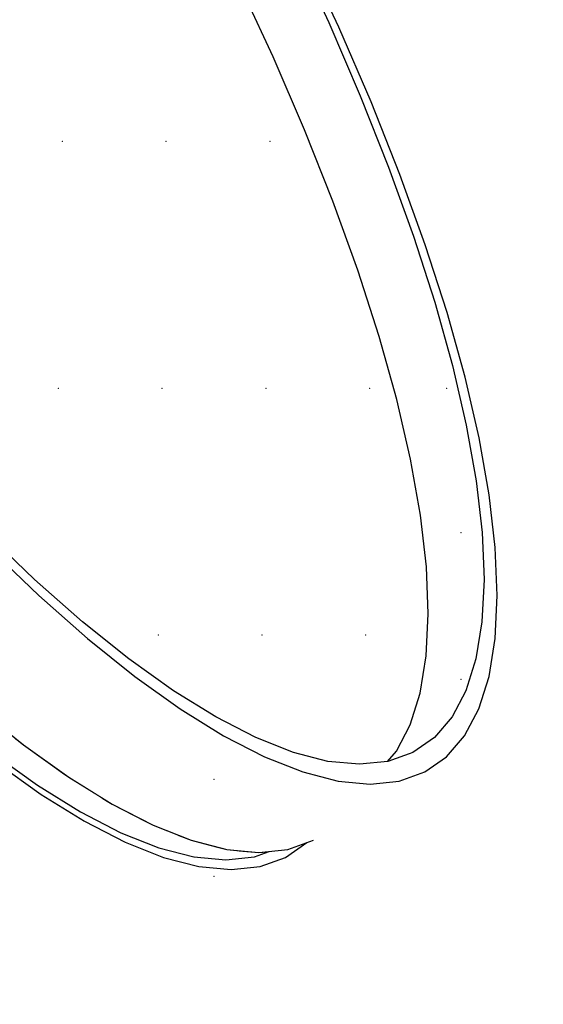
# Model space of a CAD drawing. Header units: millimetres. Extents: x 1798021 to 1815325, y -2500 to 6534.
# Tile 66 of 98: x 1809212 to 1809258, y 5164 to 5250. Entities that reach past the tile are written whole.
import ezdxf

# ---------------------------------------------------------------- set-up
doc = ezdxf.new("R2010")
doc.units = ezdxf.units.MM
doc.header["$MEASUREMENT"] = 0
doc.linetypes.add('Wipeout_Contour', pattern=[1000, 0, -1000])
for name, color, linetype in [('3 - SVĚTLA.3D', 7, 'Continuous'), ('4 - PRVKY ZÁMEČNICKÉ.3D', 7, 'Continuous'), ('4 - STŘEŠNÍ KRYTINA.3D', 7, 'Continuous'), ('Nové_4 - ZDIVO - STĚNY NENOSNÉ.3D', 7, 'Continuous'), ('Nové_Výplně - Povrchové', 7, 'Continuous'), ('Výplně - Povrchové', 7, 'Continuous')]:
    doc.layers.add(name, color=color, linetype=linetype)

# ---------------------------------------------------------------- blocks, each defined once
blk = doc.blocks.new('Řez_7', base_point=(1118812.397, 0))
at = {"color": 254, "linetype": 'Wipeout_Contour', "lineweight": 0, "ltscale": 7229953.461336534}
blk.add_wipeout([(1803497.139, 5177.864), (1803497.083, 5177.771), (1811462.678, 5874.669), (1811462.644, 5874.754)], dxfattribs=at).dxf.layer = 'Výplně - Povrchové'
blk = doc.blocks.new('Řez_20', base_point=(1118812.397, 0))
at = {"color": 254, "linetype": 'Wipeout_Contour', "lineweight": 0, "ltscale": 412533108.0059386}
blk.add_wipeout([(1800920.222, 500), (1804497.492, 500), (1804497.492, 2600), (1805397.492, 2600), (1805397.492, 500), (1806676.492, 500), (1806676.492, 502.463), (1806976.492, 502.463), (1806976.492, 500), (1809927.491, 500), (1809927.491, 2600), (1810827.492, 2600), (1810827.492, 500), (1812755.492, 500), (1812755.492, 2087.56), (1811335.879, 5601.225), (1810067.726, 5400.369), (1810067.726, 5390.192), (1810003.47, 5390.192), (1809952.96, 5382.192), (1809956.061, 5382.192), (1809956.061, 5304.842), (1809959.688, 5298.215), (1809962.995, 5291.099), (1809965.819, 5283.799), (1809968.142, 5276.361), (1809969.95, 5268.829), (1809971.233, 5261.25), (1809971.981, 5253.672), (1809972.191, 5246.14), (1809971.861, 5238.701), (1809970.993, 5231.402), (1809969.593, 5224.286), (1809967.668, 5217.398), (1809965.232, 5210.781), (1809962.299, 5204.475), (1809958.888, 5198.518), (1809955.018, 5192.949), (1809950.714, 5187.801), (1809946.003, 5183.105), (1809940.914, 5178.892), (1809935.477, 5175.186), (1809929.727, 5172.01), (1809923.932, 5168.905), (1809923.729, 5168.816), (1809922.483, 5168.128), (1809834.101, 5120.764), (1809834.066, 5120.749), (1809833.859, 5120.635), (1809832.893, 5120.117), (1809826.865, 5117.492), (1809820.596, 5115.433), (1809814.125, 5113.954), (1809807.492, 5113.062), (1809800.737, 5112.764), (1809793.902, 5113.062), (1809787.03, 5113.954), (1809780.162, 5115.433), (1809773.342, 5117.492), (1809766.61, 5120.117), (1809760.01, 5123.292), (1809753.58, 5126.998), (1809747.362, 5131.212), (1809741.392, 5135.908), (1809735.709, 5141.056), (1809730.347, 5146.625), (1809725.339, 5152.581), (1809720.717, 5158.887), (1809716.508, 5165.505), (1809712.738, 5172.393), (1809709.431, 5179.508), (1809706.607, 5186.808), (1809704.284, 5194.247), (1809702.476, 5201.778), (1809701.193, 5209.357), (1809700.445, 5216.935), (1809700.235, 5224.467), (1809700.565, 5231.906), (1809701.433, 5239.206), (1809702.833, 5246.321), (1809704.757, 5253.209), (1809707.194, 5259.826), (1809710.127, 5266.133), (1809713.538, 5272.089), (1809717.408, 5277.658), (1809721.712, 5282.807), (1809726.423, 5287.502), (1809731.512, 5291.716), (1809736.949, 5295.422), (1809742.699, 5298.597), (1809743.665, 5299.115), (1809743.698, 5299.129), (1809743.906, 5299.244), (1809774.392, 5315.581), (1809774.392, 5353.909), (1809533.291, 5315.723), (1809533.291, 5305.871), (1809535.674, 5302.833), (1809540.242, 5296.453), (1809544.507, 5289.908), (1809548.441, 5283.239), (1809552.021, 5276.486), (1809555.225, 5269.692), (1809558.032, 5262.897), (1809560.425, 5256.144), (1809562.39, 5249.475), (1809563.915, 5242.93), (1809564.989, 5236.55), (1809565.607, 5230.375), (1809565.765, 5224.442), (1809565.462, 5218.788), (1809564.699, 5213.448), (1809563.482, 5208.454), (1809561.817, 5203.839), (1809559.715, 5199.629), (1809557.189, 5195.851), (1809554.255, 5192.528), (1809550.931, 5189.681), (1809542.97, 5183.681), (1809542.038, 5183.087), (1809540.98, 5182.181), (1809419.575, 5090.681), (1809419.42, 5090.583), (1809419.243, 5090.431), (1809417.916, 5089.431), (1809414.222, 5087.078), (1809410.181, 5085.232), (1809405.817, 5083.905), (1809401.159, 5083.106), (1809396.234, 5082.839), (1809391.072, 5083.106), (1809385.706, 5083.905), (1809380.17, 5085.232), (1809374.496, 5087.078), (1809368.72, 5089.431), (1809362.877, 5092.278), (1809357.004, 5095.601), (1809351.136, 5099.379), (1809345.311, 5103.589), (1809339.563, 5108.204), (1809333.929, 5113.198), (1809328.442, 5118.538), (1809323.138, 5124.192), (1809318.047, 5130.125), (1809313.203, 5136.3), (1809308.635, 5142.68), (1809304.37, 5149.225), (1809300.436, 5155.894), (1809296.856, 5162.647), (1809293.652, 5169.442), (1809290.845, 5176.236), (1809288.452, 5182.989), (1809286.487, 5189.659), (1809284.963, 5196.203), (1809283.888, 5202.583), (1809283.27, 5208.758), (1809283.112, 5214.691), (1809283.415, 5220.345), (1809284.178, 5225.685), (1809285.396, 5230.679), (1809287.06, 5235.295), (1809289.162, 5239.505), (1809291.688, 5243.282), (1809294.622, 5246.605), (1809297.946, 5249.452), (1809299.273, 5250.452), (1809299.428, 5250.551), (1809299.605, 5250.702), (1809346.655, 5286.162), (1809231.355, 5267.901), (1809233.992, 5262.897), (1809237.34, 5256.144), (1809240.435, 5249.475), (1809243.256, 5242.93), (1809245.788, 5236.55), (1809248.014, 5230.375), (1809249.92, 5224.442), (1809251.496, 5218.788), (1809252.731, 5213.448), (1809253.617, 5208.454), (1809254.149, 5203.839), (1809254.324, 5199.629), (1809254.141, 5195.851), (1809253.6, 5192.528), (1809252.706, 5189.681), (1809251.463, 5187.328), (1809249.88, 5185.482), (1809247.966, 5184.155), (1809238.2, 5178.155), (1809237.628, 5177.95), (1809235.759, 5176.655), (1809086.834, 5085.155), (1809086.738, 5085.121), (1809086.427, 5084.905), (1809084.799, 5083.905), (1809082.566, 5083.106), (1809080.027, 5082.839), (1809077.199, 5083.106), (1809074.099, 5083.905), (1809070.745, 5085.232), (1809067.159, 5087.078), (1809063.362, 5089.431), (1809059.379, 5092.278), (1809055.233, 5095.601), (1809050.951, 5099.379), (1809046.558, 5103.589), (1809042.081, 5108.204), (1809037.549, 5113.198), (1809032.99, 5118.538), (1809028.43, 5124.192), (1809023.899, 5130.125), (1809019.425, 5136.3), (1809015.034, 5142.68), (1809010.754, 5149.225), (1809006.612, 5155.894), (1809002.633, 5162.647), (1808998.841, 5169.442), (1808995.26, 5176.236), (1808991.912, 5182.989), (1808988.818, 5189.659), (1808985.996, 5196.203), (1808983.464, 5202.583), (1808981.238, 5208.758), (1808979.331, 5214.691), (1808977.756, 5220.345), (1808976.521, 5225.685), (1808976.201, 5227.488), (1803604.581, 4376.707)], dxfattribs=at).dxf.layer = 'Nové_Výplně - Povrchové'
blk = doc.blocks.new('Řez_56', base_point=(1118812.397, 0))
at = {"color": 254, "linetype": 'Wipeout_Contour', "lineweight": 0, "ltscale": 10844884.70980289}
blk.add_wipeout([(1803582.484, 5031.919), (1803573.699, 5017.566), (1803606.611, 4952.519), (1811334.499, 5628.622), (1811372.601, 5699.868), (1811367.295, 5713.001)], dxfattribs=at).dxf.layer = 'Výplně - Povrchové'
at = {"color": 254, "linetype": 'Wipeout_Contour', "lineweight": 0, "ltscale": 7229912.499028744}
blk.add_wipeout([(1811334.499, 5628.622), (1803606.611, 4952.519), (1803611.377, 4943.099), (1811328.98, 5618.302)], dxfattribs=at).dxf.layer = 'Výplně - Povrchové'
blk = doc.blocks.new('Řez_62', base_point=(1118812.397, 0))
at = {"color": 254, "linetype": 'Wipeout_Contour', "lineweight": 0, "ltscale": 7236972.857392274}
blk.add_wipeout([(1809236.518, 5256.415), (1809231.635, 5253.415), (1809234.667, 5246.879), (1809239.55, 5249.879)], dxfattribs=at).dxf.layer = 'Výplně - Povrchové'
at = {"color": 254, "linetype": 'Wipeout_Contour', "lineweight": 0, "ltscale": 7236858.028451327}
blk.add_wipeout([(1809209.724, 5203.838), (1809199.959, 5197.838), (1809204.352, 5193.629), (1809214.117, 5199.629)], dxfattribs=at).dxf.layer = 'Výplně - Povrchové'
at = {"color": 254, "linetype": 'Wipeout_Contour', "lineweight": 0, "ltscale": 7236984.377868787}
blk.add_wipeout([(1809239.55, 5249.879), (1809234.667, 5246.879), (1809237.433, 5240.465), (1809242.315, 5243.465)], dxfattribs=at).dxf.layer = 'Výplně - Povrchové'
at = {"color": 254, "linetype": 'Wipeout_Contour', "lineweight": 0, "ltscale": 7236875.333527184}
blk.add_wipeout([(1809214.117, 5199.629), (1809204.352, 5193.629), (1809208.634, 5189.851), (1809218.4, 5195.851)], dxfattribs=at).dxf.layer = 'Výplně - Povrchové'
at = {"color": 254, "linetype": 'Wipeout_Contour', "lineweight": 0, "ltscale": 7236994.797146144}
blk.add_wipeout([(1809237.433, 5240.465), (1809239.914, 5234.213), (1809244.796, 5237.213), (1809242.315, 5243.465)], dxfattribs=at).dxf.layer = 'Výplně - Povrchové'
at = {"color": 254, "linetype": 'Wipeout_Contour', "lineweight": 0, "ltscale": 7236892.14929175}
blk.add_wipeout([(1809218.4, 5195.851), (1809208.634, 5189.851), (1809212.78, 5186.528), (1809222.545, 5192.528)], dxfattribs=at).dxf.layer = 'Výplně - Povrchové'
at = {"color": 254, "linetype": 'Wipeout_Contour', "lineweight": 0, "ltscale": 7237004.050978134}
blk.add_wipeout([(1809239.914, 5234.213), (1809242.095, 5228.161), (1809246.978, 5231.161), (1809244.796, 5237.213)], dxfattribs=at).dxf.layer = 'Výplně - Povrchové'
at = {"color": 254, "linetype": 'Wipeout_Contour', "lineweight": 0, "ltscale": 7236908.372059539}
blk.add_wipeout([(1809212.78, 5186.528), (1809216.763, 5183.681), (1809226.529, 5189.681), (1809222.545, 5192.528)], dxfattribs=at).dxf.layer = 'Výplně - Povrchové'
at = {"color": 254, "linetype": 'Wipeout_Contour', "lineweight": 0, "ltscale": 7237012.082303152}
blk.add_wipeout([(1809242.095, 5228.161), (1809243.964, 5222.347), (1809248.846, 5225.347), (1809246.978, 5231.161)], dxfattribs=at).dxf.layer = 'Výplně - Povrchové'
at = {"color": 254, "linetype": 'Wipeout_Contour', "lineweight": 0, "ltscale": 7236923.901802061}
blk.add_wipeout([(1809226.529, 5189.681), (1809216.763, 5183.681), (1809220.56, 5181.328), (1809230.325, 5187.328)], dxfattribs=at).dxf.layer = 'Výplně - Povrchové'
at = {"color": 254, "linetype": 'Wipeout_Contour', "lineweight": 0, "ltscale": 7237018.841596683}
blk.add_wipeout([(1809248.846, 5225.347), (1809243.964, 5222.347), (1809245.508, 5216.806), (1809250.39, 5219.806)], dxfattribs=at).dxf.layer = 'Výplně - Povrchové'
at = {"color": 254, "linetype": 'Wipeout_Contour', "lineweight": 0, "ltscale": 7236938.642764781}
blk.add_wipeout([(1809220.56, 5181.328), (1809224.146, 5179.482), (1809233.911, 5185.482), (1809230.325, 5187.328)], dxfattribs=at).dxf.layer = 'Výplně - Povrchové'
at = {"color": 254, "linetype": 'Wipeout_Contour', "lineweight": 0, "ltscale": 7237024.287175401}
blk.add_wipeout([(1809245.508, 5216.806), (1809246.717, 5211.573), (1809251.6, 5214.573), (1809250.39, 5219.806)], dxfattribs=at).dxf.layer = 'Výplně - Povrchové'
at = {"color": 254, "linetype": 'Wipeout_Contour', "lineweight": 0, "ltscale": 7236952.504057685}
blk.add_wipeout([(1809224.146, 5179.482), (1809227.499, 5178.155), (1809237.265, 5184.155), (1809233.911, 5185.482)], dxfattribs=at).dxf.layer = 'Výplně - Povrchové'
at = {"color": 254, "linetype": 'Wipeout_Contour', "lineweight": 0, "ltscale": 7237028.385456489}
blk.add_wipeout([(1809246.717, 5211.573), (1809247.586, 5206.679), (1809252.469, 5209.679), (1809251.6, 5214.573)], dxfattribs=at).dxf.layer = 'Výplně - Povrchové'
at = {"color": 254, "linetype": 'Wipeout_Contour', "lineweight": 0, "ltscale": 7236965.400215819}
blk.add_wipeout([(1809237.265, 5184.155), (1809227.499, 5178.155), (1809230.6, 5177.356), (1809240.366, 5183.356)], dxfattribs=at).dxf.layer = 'Výplně - Povrchové'
at = {"color": 254, "linetype": 'Wipeout_Contour', "lineweight": 0, "ltscale": 7237031.11116063}
blk.add_wipeout([(1809252.469, 5209.679), (1809247.586, 5206.679), (1809248.107, 5202.156), (1809252.99, 5205.156)], dxfattribs=at).dxf.layer = 'Výplně - Povrchové'
at = {"color": 254, "linetype": 'Wipeout_Contour', "lineweight": 0, "ltscale": 7236977.251726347}
blk.add_wipeout([(1809230.6, 5177.356), (1809233.428, 5177.089), (1809243.194, 5183.089), (1809240.366, 5183.356)], dxfattribs=at).dxf.layer = 'Výplně - Povrchové'
at = {"color": 254, "linetype": 'Wipeout_Contour', "lineweight": 0, "ltscale": 7237032.447469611}
blk.add_wipeout([(1809252.99, 5205.156), (1809248.107, 5202.156), (1809248.279, 5198.03), (1809253.162, 5201.03)], dxfattribs=at).dxf.layer = 'Výplně - Povrchové'
at = {"color": 254, "linetype": 'Wipeout_Contour', "lineweight": 0, "ltscale": 7236987.985518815}
blk.add_wipeout([(1809243.194, 5183.089), (1809233.428, 5177.089), (1809235.967, 5177.356), (1809245.732, 5183.356)], dxfattribs=at).dxf.layer = 'Výplně - Povrchové'
at = {"color": 254, "linetype": 'Wipeout_Contour', "lineweight": 0, "ltscale": 7237032.386129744}
blk.add_wipeout([(1809248.099, 5194.328), (1809252.982, 5197.328), (1809253.162, 5201.03), (1809248.279, 5198.03)], dxfattribs=at).dxf.layer = 'Výplně - Povrchové'
at = {"color": 254, "linetype": 'Wipeout_Contour', "lineweight": 0, "ltscale": 7236997.535415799}
blk.add_wipeout([(1809245.732, 5183.356), (1809235.967, 5177.356), (1809238.2, 5178.155), (1809247.966, 5184.155)], dxfattribs=at).dxf.layer = 'Výplně - Povrchové'
at = {"color": 254, "linetype": 'Wipeout_Contour', "lineweight": 0, "ltscale": 7237030.927512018}
blk.add_wipeout([(1809248.099, 5194.328), (1809247.57, 5191.071), (1809252.452, 5194.071), (1809252.982, 5197.328)], dxfattribs=at).dxf.layer = 'Výplně - Povrchové'
at = {"color": 254, "linetype": 'Wipeout_Contour', "lineweight": 0, "ltscale": 7237028.080601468}
blk.add_wipeout([(1809246.693, 5188.281), (1809251.576, 5191.281), (1809252.452, 5194.071), (1809247.57, 5191.071)], dxfattribs=at).dxf.layer = 'Výplně - Povrchové'
at = {"color": 254, "linetype": 'Wipeout_Contour', "lineweight": 0, "ltscale": 7237023.86294327}
blk.add_wipeout([(1809245.475, 5185.975), (1809250.358, 5188.975), (1809251.576, 5191.281), (1809246.693, 5188.281)], dxfattribs=at).dxf.layer = 'Výplně - Povrchové'
at = {"color": 254, "linetype": 'Wipeout_Contour', "lineweight": 0, "ltscale": 10855525.88279453}
blk.add_wipeout([(1809244.707, 5185.079), (1809244.742, 5185.083), (1809246.356, 5185.66), (1809248.807, 5187.166), (1809250.358, 5188.975), (1809245.475, 5185.975)], dxfattribs=at).dxf.layer = 'Výplně - Povrchové'
at = {"color": 254, "linetype": 'Wipeout_Contour', "lineweight": 0, "ltscale": 5427764.656641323}
blk.add_wipeout([(1809248.807, 5187.166), (1809246.356, 5185.66), (1809246.931, 5185.866)], dxfattribs=at).dxf.layer = 'Výplně - Povrchové'
at = {"color": 254, "linetype": 'Wipeout_Contour', "lineweight": 0, "ltscale": 285854268.6733965}
blk.add_wipeout([(1809138.094, 5339.755), (1809138.269, 5335.545), (1809138.802, 5330.929), (1809139.688, 5325.935), (1809140.922, 5320.595), (1809142.498, 5314.941), (1809144.404, 5309.008), (1809146.63, 5302.833), (1809149.162, 5296.453), (1809151.984, 5289.909), (1809155.078, 5283.239), (1809158.426, 5276.486), (1809162.007, 5269.692), (1809165.799, 5262.897), (1809169.778, 5256.144), (1809173.921, 5249.475), (1809178.2, 5242.93), (1809182.591, 5236.55), (1809187.066, 5230.375), (1809191.597, 5224.442), (1809196.156, 5218.788), (1809200.716, 5213.448), (1809205.248, 5208.454), (1809209.724, 5203.838), (1809214.117, 5199.629), (1809218.4, 5195.851), (1809222.545, 5192.528), (1809226.529, 5189.681), (1809230.325, 5187.328), (1809233.911, 5185.482), (1809237.265, 5184.155), (1809240.366, 5183.356), (1809243.194, 5183.089), (1809245.732, 5183.356), (1809247.966, 5184.155), (1809249.88, 5185.482), (1809251.463, 5187.328), (1809252.706, 5189.681), (1809253.6, 5192.528), (1809254.141, 5195.851), (1809254.324, 5199.629), (1809254.149, 5203.838), (1809253.617, 5208.454), (1809252.731, 5213.448), (1809251.496, 5218.788), (1809249.921, 5224.442), (1809248.014, 5230.375), (1809245.788, 5236.55), (1809243.256, 5242.93), (1809240.435, 5249.475), (1809237.34, 5256.144), (1809233.992, 5262.897), (1809230.411, 5269.692), (1809226.619, 5276.486), (1809222.64, 5283.239), (1809218.498, 5289.909), (1809214.218, 5296.453), (1809209.828, 5302.833), (1809205.353, 5309.008), (1809200.822, 5314.941), (1809196.262, 5320.595), (1809191.703, 5325.935), (1809187.171, 5330.929), (1809182.694, 5335.545), (1809178.301, 5339.755), (1809174.019, 5343.532), (1809172.561, 5344.701), (1809171.347, 5344.552), (1809174.463, 5342.056), (1809178.659, 5338.353), (1809182.965, 5334.228), (1809187.351, 5329.704), (1809191.793, 5324.811), (1809196.261, 5319.577), (1809200.73, 5314.036), (1809205.17, 5308.222), (1809209.555, 5302.17), (1809213.858, 5295.918), (1809218.052, 5289.504), (1809222.112, 5282.968), (1809226.011, 5276.35), (1809229.727, 5269.692), (1809233.237, 5263.033), (1809236.518, 5256.415), (1809239.55, 5249.879), (1809242.315, 5243.465), (1809244.796, 5237.213), (1809246.978, 5231.161), (1809248.846, 5225.347), (1809250.39, 5219.806), (1809251.6, 5214.573), (1809252.469, 5209.679), (1809252.99, 5205.156), (1809253.162, 5201.03), (1809252.982, 5197.328), (1809252.452, 5194.071), (1809251.576, 5191.281), (1809250.358, 5188.975), (1809248.807, 5187.166), (1809246.931, 5185.866), (1809244.742, 5185.083), (1809242.254, 5184.821), (1809239.482, 5185.083), (1809236.444, 5185.866), (1809233.157, 5187.166), (1809229.643, 5188.975), (1809225.922, 5191.281), (1809222.019, 5194.071), (1809217.956, 5197.328), (1809213.759, 5201.03), (1809209.454, 5205.156), (1809205.067, 5209.679), (1809200.626, 5214.573), (1809196.157, 5219.806), (1809191.689, 5225.347), (1809187.248, 5231.161), (1809182.863, 5237.213), (1809178.56, 5243.465), (1809174.366, 5249.879), (1809170.307, 5256.415), (1809166.407, 5263.033), (1809162.691, 5269.692), (1809159.182, 5276.35), (1809155.901, 5282.968), (1809152.868, 5289.504), (1809150.103, 5295.918), (1809147.622, 5302.17), (1809145.441, 5308.222), (1809143.572, 5314.036), (1809142.028, 5319.577), (1809140.818, 5324.811), (1809139.95, 5329.704), (1809139.428, 5334.228), (1809139.257, 5338.353), (1809139.436, 5342.056), (1809139.966, 5345.312), (1809140.842, 5348.102), (1809142.06, 5350.408), (1809143.612, 5352.217), (1809145.488, 5353.517), (1809147.676, 5354.3), (1809150.164, 5354.562), (1809152.936, 5354.3), (1809155.975, 5353.517), (1809158.094, 5352.679), (1809158.026, 5352.79), (1809160.158, 5353.052), (1809158.507, 5353.901), (1809155.153, 5355.228), (1809152.053, 5356.027), (1809149.225, 5356.294), (1809146.686, 5356.027), (1809144.453, 5355.228), (1809142.538, 5353.901), (1809140.955, 5352.055), (1809139.713, 5349.702), (1809138.818, 5346.855), (1809138.278, 5343.532)], dxfattribs=at).dxf.layer = 'Výplně - Povrchové'
at = {"layer": '3 - SVĚTLA.3D', "color": 181, "linetype": 'Continuous', "lineweight": 30, "true_color": 0x9e3eff}
for p, q in [((1809248.846, 5225.347), (1809250.39, 5219.806)), ((1809251.496, 5218.788), (1809249.921, 5224.442)), ((1809250.39, 5219.806), (1809251.6, 5214.573)), ((1809252.731, 5213.448), (1809251.496, 5218.788)), ((1809251.6, 5214.573), (1809252.469, 5209.679)), ((1809253.617, 5208.454), (1809252.731, 5213.448)), ((1809252.469, 5209.679), (1809252.99, 5205.156)), ((1809254.149, 5203.838), (1809253.617, 5208.454)), ((1809252.99, 5205.156), (1809253.162, 5201.03)), ((1809254.324, 5199.629), (1809254.149, 5203.838)), ((1809253.162, 5201.03), (1809252.982, 5197.328)), ((1809254.141, 5195.851), (1809254.324, 5199.629)), ((1809252.982, 5197.328), (1809252.452, 5194.071)), ((1809253.6, 5192.528), (1809254.141, 5195.851)), ((1809252.452, 5194.071), (1809251.576, 5191.281)), ((1809252.706, 5189.681), (1809253.6, 5192.528)), ((1809251.576, 5191.281), (1809250.358, 5188.975)), ((1809251.463, 5187.328), (1809252.706, 5189.681)), ((1809250.358, 5188.975), (1809248.807, 5187.166)), ((1809249.88, 5185.482), (1809251.463, 5187.328)), ((1809245.732, 5183.356), (1809247.966, 5184.155)), ((1809240.366, 5183.356), (1809243.194, 5183.089)), ((1809243.194, 5183.089), (1809245.732, 5183.356))]:
    blk.add_line(p, q, dxfattribs=at)
at = {"layer": '3 - SVĚTLA.3D', "color": 7, "linetype": 'Continuous', "lineweight": 0}
for p in [(1809249.897, 5217.803), (1809251.15, 5205.126), (1809251.15, 5192.288)]:
    blk.add_point(p, dxfattribs=at)
at = {"color": 254, "linetype": 'Wipeout_Contour', "lineweight": 0, "ltscale": 137499308.336579}
blk.add_wipeout([(1809139.436, 5342.056), (1809139.257, 5338.353), (1809139.428, 5334.228), (1809139.95, 5329.704), (1809140.818, 5324.811), (1809142.028, 5319.577), (1809143.572, 5314.036), (1809145.441, 5308.222), (1809147.622, 5302.17), (1809150.103, 5295.918), (1809152.868, 5289.504), (1809155.901, 5282.968), (1809159.182, 5276.35), (1809162.691, 5269.692), (1809166.407, 5263.033), (1809170.307, 5256.415), (1809174.366, 5249.879), (1809178.56, 5243.465), (1809182.863, 5237.213), (1809187.248, 5231.161), (1809191.689, 5225.347), (1809196.157, 5219.806), (1809200.626, 5214.573), (1809205.067, 5209.679), (1809209.454, 5205.156), (1809213.759, 5201.03), (1809217.956, 5197.328), (1809222.019, 5194.071), (1809225.922, 5191.281), (1809229.643, 5188.975), (1809233.157, 5187.166), (1809236.444, 5185.866), (1809239.482, 5185.083), (1809242.254, 5184.821), (1809244.707, 5185.079), (1809245.475, 5185.975), (1809246.693, 5188.281), (1809247.57, 5191.071), (1809248.099, 5194.328), (1809248.279, 5198.03), (1809248.107, 5202.156), (1809247.586, 5206.679), (1809246.717, 5211.573), (1809245.508, 5216.806), (1809243.964, 5222.347), (1809242.095, 5228.161), (1809239.914, 5234.213), (1809237.433, 5240.465), (1809234.667, 5246.879), (1809231.635, 5253.415), (1809228.354, 5260.033), (1809224.844, 5266.692), (1809221.128, 5273.35), (1809217.229, 5279.968), (1809213.169, 5286.504), (1809208.975, 5292.918), (1809204.672, 5299.17), (1809200.287, 5305.222), (1809195.847, 5311.036), (1809191.379, 5316.577), (1809186.91, 5321.811), (1809182.469, 5326.704), (1809178.082, 5331.228), (1809173.777, 5335.353), (1809169.58, 5339.056), (1809165.517, 5342.312), (1809163.697, 5343.613), (1809156.811, 5342.767), (1809152.357, 5350.017), (1809151.092, 5350.517), (1809148.053, 5351.3), (1809145.281, 5351.562), (1809142.829, 5351.304), (1809142.06, 5350.408), (1809140.842, 5348.102), (1809139.966, 5345.312)], dxfattribs=at).dxf.layer = 'Výplně - Povrchové'
at = {"layer": '3 - SVĚTLA.3D', "color": 181, "linetype": 'Continuous', "lineweight": 30, "true_color": 0x9e3eff}
for p, q in [((1809239.55, 5249.879), (1809242.315, 5243.465)), ((1809243.256, 5242.93), (1809240.435, 5249.475)), ((1809242.315, 5243.465), (1809244.796, 5237.213)), ((1809245.788, 5236.55), (1809243.256, 5242.93)), ((1809244.796, 5237.213), (1809246.978, 5231.161)), ((1809248.014, 5230.375), (1809245.788, 5236.55)), ((1809242.095, 5228.161), (1809239.914, 5234.213)), ((1809246.978, 5231.161), (1809248.846, 5225.347)), ((1809249.921, 5224.442), (1809248.014, 5230.375)), ((1809243.964, 5222.347), (1809242.095, 5228.161)), ((1809245.508, 5216.806), (1809243.964, 5222.347)), ((1809246.717, 5211.573), (1809245.508, 5216.806)), ((1809247.586, 5206.679), (1809246.717, 5211.573)), ((1809248.107, 5202.156), (1809247.586, 5206.679)), ((1809248.279, 5198.03), (1809248.107, 5202.156)), ((1809248.099, 5194.328), (1809248.279, 5198.03)), ((1809247.57, 5191.071), (1809248.099, 5194.328)), ((1809246.693, 5188.281), (1809247.57, 5191.071)), ((1809245.475, 5185.975), (1809246.693, 5188.281)), ((1809248.807, 5187.166), (1809246.931, 5185.866)), ((1809244.707, 5185.079), (1809245.475, 5185.975)), ((1809246.931, 5185.866), (1809244.742, 5185.083)), ((1809247.966, 5184.155), (1809249.88, 5185.482)), ((1809242.254, 5184.821), (1809239.482, 5185.083)), ((1809244.742, 5185.083), (1809242.254, 5184.821))]:
    blk.add_line(p, q, dxfattribs=at)
at = {"layer": '3 - SVĚTLA.3D', "color": 7, "linetype": 'Continuous', "lineweight": 0}
for p in [(1809243.138, 5217.803), (1809242.791, 5196.152)]:
    blk.add_point(p, dxfattribs=at)
at = {"color": 254, "linetype": 'Wipeout_Contour', "lineweight": 0, "ltscale": 9046102.207746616}
blk.add_wipeout([(1809210.075, 5185.8), (1809214.019, 5182.981), (1809216.021, 5184.212), (1809212.78, 5186.528), (1809212.121, 5187.057)], dxfattribs=at).dxf.layer = 'Výplně - Povrchové'
at = {"color": 254, "linetype": 'Wipeout_Contour', "lineweight": 0, "ltscale": 9046121.428128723}
blk.add_wipeout([(1809216.021, 5184.212), (1809214.019, 5182.981), (1809217.777, 5180.651), (1809219.723, 5181.847), (1809216.763, 5183.681)], dxfattribs=at).dxf.layer = 'Výplně - Povrchové'
at = {"color": 254, "linetype": 'Wipeout_Contour', "lineweight": 0, "ltscale": 7236580.65540119}
blk.add_wipeout([(1809061.414, 5093.528), (1809065.397, 5090.681), (1809214.322, 5182.181), (1809210.338, 5185.028)], dxfattribs=at).dxf.layer = 'Výplně - Povrchové'
at = {"color": 254, "linetype": 'Wipeout_Contour', "lineweight": 0, "ltscale": 9046139.639228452}
blk.add_wipeout([(1809219.723, 5181.847), (1809217.777, 5180.651), (1809221.327, 5178.824), (1809223.195, 5179.971), (1809220.56, 5181.328)], dxfattribs=at).dxf.layer = 'Výplně - Povrchové'
at = {"color": 254, "linetype": 'Wipeout_Contour', "lineweight": 0, "ltscale": 7236596.185432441}
blk.add_wipeout([(1809214.322, 5182.181), (1809065.397, 5090.681), (1809069.193, 5088.328), (1809218.118, 5179.828)], dxfattribs=at).dxf.layer = 'Výplně - Povrchové'
at = {"color": 254, "linetype": 'Wipeout_Contour', "lineweight": 0, "ltscale": 9046156.702677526}
blk.add_wipeout([(1809221.327, 5178.824), (1809224.647, 5177.511), (1809226.403, 5178.589), (1809224.146, 5179.482), (1809223.195, 5179.971)], dxfattribs=at).dxf.layer = 'Výplně - Povrchové'
at = {"color": 254, "linetype": 'Wipeout_Contour', "lineweight": 0, "ltscale": 7236610.926628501}
blk.add_wipeout([(1809069.193, 5088.328), (1809072.779, 5086.482), (1809221.704, 5177.982), (1809218.118, 5179.828)], dxfattribs=at).dxf.layer = 'Výplně - Povrchové'
at = {"color": 254, "linetype": 'Wipeout_Contour', "lineweight": 0, "ltscale": 9046172.46066185}
blk.add_wipeout([(1809226.403, 5178.589), (1809224.647, 5177.511), (1809227.717, 5176.719), (1809229.299, 5177.691), (1809227.499, 5178.155)], dxfattribs=at).dxf.layer = 'Výplně - Povrchové'
at = {"color": 254, "linetype": 'Wipeout_Contour', "lineweight": 0, "ltscale": 7236624.788091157}
blk.add_wipeout([(1809072.779, 5086.482), (1809076.133, 5085.155), (1809225.058, 5176.655), (1809221.704, 5177.982)], dxfattribs=at).dxf.layer = 'Výplně - Povrchové'
at = {"color": 254, "linetype": 'Wipeout_Contour', "lineweight": 0, "ltscale": 9046186.688214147}
blk.add_wipeout([(1809229.299, 5177.691), (1809227.717, 5176.719), (1809230.517, 5176.455), (1809231.799, 5177.243), (1809230.6, 5177.356)], dxfattribs=at).dxf.layer = 'Výplně - Povrchové'
at = {"color": 254, "linetype": 'Wipeout_Contour', "lineweight": 0, "ltscale": 7236637.684374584}
blk.add_wipeout([(1809076.133, 5085.155), (1809079.234, 5084.356), (1809228.159, 5175.856), (1809225.058, 5176.655)], dxfattribs=at).dxf.layer = 'Výplně - Povrchové'
at = {"color": 254, "linetype": 'Wipeout_Contour', "lineweight": 0, "ltscale": 9046198.85873533}
blk.add_wipeout([(1809231.799, 5177.243), (1809230.517, 5176.455), (1809233.03, 5176.719), (1809233.674, 5177.115), (1809233.428, 5177.089)], dxfattribs=at).dxf.layer = 'Výplně - Povrchové'
at = {"color": 254, "linetype": 'Wipeout_Contour', "lineweight": 0, "ltscale": 5427723.256948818}
blk.add_wipeout([(1809233.03, 5176.719), (1809234.327, 5177.184), (1809233.674, 5177.115)], dxfattribs=at).dxf.layer = 'Výplně - Povrchové'
at = {"color": 254, "linetype": 'Wipeout_Contour', "lineweight": 0, "ltscale": 7236649.535933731}
blk.add_wipeout([(1809079.234, 5084.356), (1809082.062, 5084.089), (1809230.987, 5175.589), (1809228.159, 5175.856)], dxfattribs=at).dxf.layer = 'Výplně - Povrchové'
at = {"color": 254, "linetype": 'Wipeout_Contour', "lineweight": 0, "ltscale": 7236660.269742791}
blk.add_wipeout([(1809082.062, 5084.089), (1809084.601, 5084.356), (1809233.526, 5175.856), (1809230.987, 5175.589)], dxfattribs=at).dxf.layer = 'Výplně - Povrchové'
at = {"color": 254, "linetype": 'Wipeout_Contour', "lineweight": 0, "ltscale": 7236669.819579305}
blk.add_wipeout([(1809233.526, 5175.856), (1809084.601, 5084.356), (1809086.834, 5085.155), (1809235.759, 5176.655)], dxfattribs=at).dxf.layer = 'Výplně - Povrchové'
at = {"layer": '3 - SVĚTLA.3D', "color": 7, "linetype": 'Continuous', "lineweight": 0}
blk.add_point((1809229.499, 5174.983), dxfattribs=at)
at = {"color": 254, "linetype": 'Wipeout_Contour', "lineweight": 0, "ltscale": 108551596.2805819}
blk.add_wipeout([(1809133.524, 5297.827), (1809134.423, 5295.333), (1809136.955, 5288.953), (1809139.777, 5282.409), (1809142.871, 5275.739), (1809146.219, 5268.986), (1809149.8, 5262.192), (1809153.592, 5255.397), (1809157.571, 5248.644), (1809161.714, 5241.975), (1809165.993, 5235.43), (1809170.384, 5229.05), (1809174.859, 5222.875), (1809179.39, 5216.942), (1809183.949, 5211.288), (1809188.509, 5205.948), (1809193.041, 5200.954), (1809197.517, 5196.338), (1809201.91, 5192.129), (1809206.193, 5188.351), (1809210.338, 5185.028), (1809214.322, 5182.181), (1809218.118, 5179.828), (1809221.704, 5177.982), (1809225.058, 5176.655), (1809228.159, 5175.856), (1809230.987, 5175.589), (1809233.526, 5175.856), (1809235.759, 5176.655), (1809237.627, 5177.95), (1809235.967, 5177.356), (1809234.327, 5177.184), (1809233.03, 5176.719), (1809230.517, 5176.455), (1809227.717, 5176.719), (1809224.647, 5177.511), (1809221.327, 5178.824), (1809217.777, 5180.651), (1809214.019, 5182.981), (1809210.075, 5185.8), (1809205.971, 5189.089), (1809201.731, 5192.829), (1809197.382, 5196.997), (1809192.951, 5201.567), (1809188.464, 5206.51), (1809183.95, 5211.797), (1809179.436, 5217.394), (1809174.95, 5223.268), (1809170.52, 5229.382), (1809166.173, 5235.698), (1809161.936, 5242.177), (1809157.836, 5248.779), (1809153.896, 5255.465), (1809150.142, 5262.192), (1809146.597, 5268.918), (1809143.283, 5275.604), (1809140.219, 5282.206), (1809137.426, 5288.686), (1809134.919, 5295.002), (1809133.524, 5298.871)], dxfattribs=at).dxf.layer = 'Výplně - Povrchové'
at = {"layer": '3 - SVĚTLA.3D', "color": 181, "linetype": 'Continuous', "lineweight": 30, "true_color": 0x9e3eff}
for p, q in [((1809236.518, 5256.415), (1809239.55, 5249.879)), ((1809240.435, 5249.475), (1809237.34, 5256.144)), ((1809234.667, 5246.879), (1809231.635, 5253.415)), ((1809237.433, 5240.465), (1809234.667, 5246.879)), ((1809239.914, 5234.213), (1809237.433, 5240.465)), ((1809213.759, 5201.03), (1809209.454, 5205.156)), ((1809209.724, 5203.838), (1809214.117, 5199.629)), ((1809217.956, 5197.328), (1809213.759, 5201.03)), ((1809214.117, 5199.629), (1809218.4, 5195.851)), ((1809222.019, 5194.071), (1809217.956, 5197.328)), ((1809218.4, 5195.851), (1809222.545, 5192.528)), ((1809225.922, 5191.281), (1809222.019, 5194.071)), ((1809222.545, 5192.528), (1809226.529, 5189.681)), ((1809229.643, 5188.975), (1809225.922, 5191.281)), ((1809208.634, 5189.851), (1809212.78, 5186.528)), ((1809226.529, 5189.681), (1809230.325, 5187.328)), ((1809233.157, 5187.166), (1809229.643, 5188.975)), ((1809230.325, 5187.328), (1809233.911, 5185.482)), ((1809236.444, 5185.866), (1809233.157, 5187.166)), ((1809212.78, 5186.528), (1809216.763, 5183.681)), ((1809210.075, 5185.8), (1809214.019, 5182.981)), ((1809233.911, 5185.482), (1809237.265, 5184.155)), ((1809239.482, 5185.083), (1809236.444, 5185.866)), ((1809210.338, 5185.028), (1809214.322, 5182.181)), ((1809216.763, 5183.681), (1809220.56, 5181.328)), ((1809237.265, 5184.155), (1809240.366, 5183.356)), ((1809214.019, 5182.981), (1809217.777, 5180.651)), ((1809214.322, 5182.181), (1809218.118, 5179.828)), ((1809220.56, 5181.328), (1809224.146, 5179.482)), ((1809217.777, 5180.651), (1809221.327, 5178.824)), ((1809218.118, 5179.828), (1809221.704, 5177.982)), ((1809224.146, 5179.482), (1809227.499, 5178.155)), ((1809221.327, 5178.824), (1809224.647, 5177.511)), ((1809221.704, 5177.982), (1809225.058, 5176.655)), ((1809224.647, 5177.511), (1809227.717, 5176.719)), ((1809227.499, 5178.155), (1809230.6, 5177.356)), ((1809235.759, 5176.655), (1809237.627, 5177.95)), ((1809235.967, 5177.356), (1809238.2, 5178.155)), ((1809225.058, 5176.655), (1809228.159, 5175.856)), ((1809227.717, 5176.719), (1809230.517, 5176.455)), ((1809230.517, 5176.455), (1809233.03, 5176.719)), ((1809230.6, 5177.356), (1809233.428, 5177.089)), ((1809233.03, 5176.719), (1809234.327, 5177.184)), ((1809233.428, 5177.089), (1809235.967, 5177.356)), ((1809233.526, 5175.856), (1809235.759, 5176.655)), ((1809228.159, 5175.856), (1809230.987, 5175.589)), ((1809230.987, 5175.589), (1809233.526, 5175.856))]:
    blk.add_line(p, q, dxfattribs=at)
at = {"layer": '3 - SVĚTLA.3D', "color": 7, "linetype": 'Continuous', "lineweight": 0}
for p in [(1809216.187, 5239.454), (1809225.286, 5239.454), (1809234.385, 5239.454), (1809215.84, 5217.803), (1809224.939, 5217.803), (1809234.039, 5217.803), (1809224.593, 5196.152), (1809233.692, 5196.152), (1809229.499, 5183.496)]:
    blk.add_point(p, dxfattribs=at)

msp = doc.modelspace()

# ---------------------------------------------------------------- block references
at = {"layer": '4 - STŘEŠNÍ KRYTINA.3D', "lineweight": 0}
msp.add_blockref('Řez_7', (1118812.397, 0), dxfattribs=at)

# ---------------------------------------------------------------- next in the draw order: block references
at = {"layer": 'Nové_4 - ZDIVO - STĚNY NENOSNÉ.3D', "lineweight": 0}
msp.add_blockref('Řez_20', (1118812.397, 0), dxfattribs=at)

# ---------------------------------------------------------------- next in the draw order: block references
at = {"layer": '4 - PRVKY ZÁMEČNICKÉ.3D', "lineweight": 0}
msp.add_blockref('Řez_56', (1118812.397, 0), dxfattribs=at)

# ---------------------------------------------------------------- next in the draw order: block references
at = {"layer": '3 - SVĚTLA.3D', "lineweight": 0}
msp.add_blockref('Řez_62', (1118812.397, 0), dxfattribs=at)

doc.saveas('drawing.dxf')
